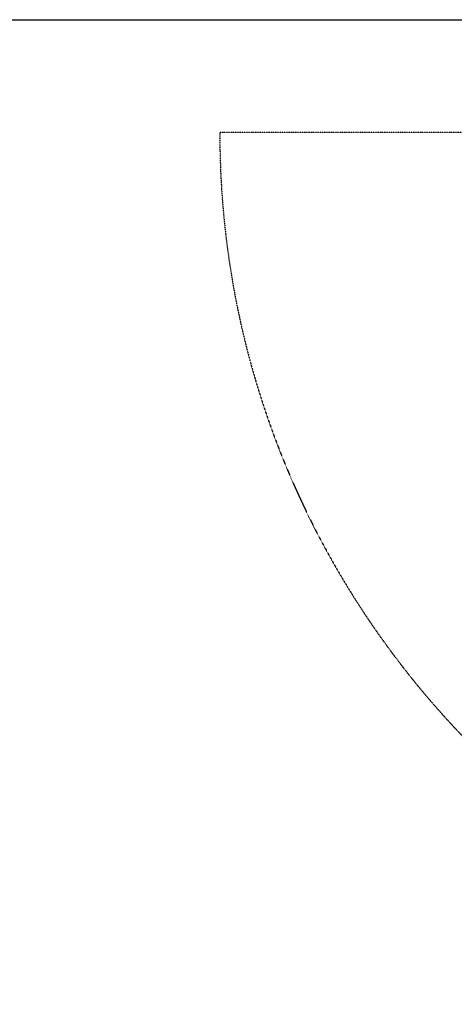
# Model space of a CAD drawing. Header units: millimetres. Extents: x -4577 to 1032787, y -66234 to 201209.
# Tile 205 of 256: x 16214 to 16688, y -13449 to -12377. Entities that reach past the tile are written whole.
import ezdxf

# ---------------------------------------------------------------- set-up
doc = ezdxf.new("R2010")
doc.units = ezdxf.units.MM
doc.linetypes.add('510_5_2OG_ELT_1004$0$11-07-22_DS_2OG$0$AUSGEZOGEN', pattern=[0])
doc.linetypes.add('510_5_2OG_ELT_1004$0$11-07-22_DS_2OG$0$STRICHLINIE_S4', pattern=[0.095, 0.06, -0.035])
doc.layers.add('510_5_2OG_ELT_1004$0$11-07-22_DS_2OG$0$Mieterausbau', color=8, linetype='510_5_2OG_ELT_1004$0$11-07-22_DS_2OG$0$AUSGEZOGEN')

# ---------------------------------------------------------------- blocks, each defined once
blk = doc.blocks.new('510_5_2OG_ELT_1004')
at = {"layer": '510_5_2OG_ELT_1004$0$11-07-22_DS_2OG$0$Mieterausbau', "linetype": '510_5_2OG_ELT_1004$0$11-07-22_DS_2OG$0$AUSGEZOGEN'}
blk.add_line((12500, -12376.5), (17380, -12376.5), dxfattribs=at)
at = {"layer": '510_5_2OG_ELT_1004$0$11-07-22_DS_2OG$0$Mieterausbau', "linetype": '510_5_2OG_ELT_1004$0$11-07-22_DS_2OG$0$STRICHLINIE_S4'}
blk.add_line((17382, -12499.2), (16432, -12499.2), dxfattribs=at)
blk.add_arc((17382, -12499.2), 950, 180, 270, dxfattribs=at)

msp = doc.modelspace()

# ---------------------------------------------------------------- block references
msp.add_blockref('510_5_2OG_ELT_1004', (0, -0.1))

doc.saveas('drawing.dxf')
